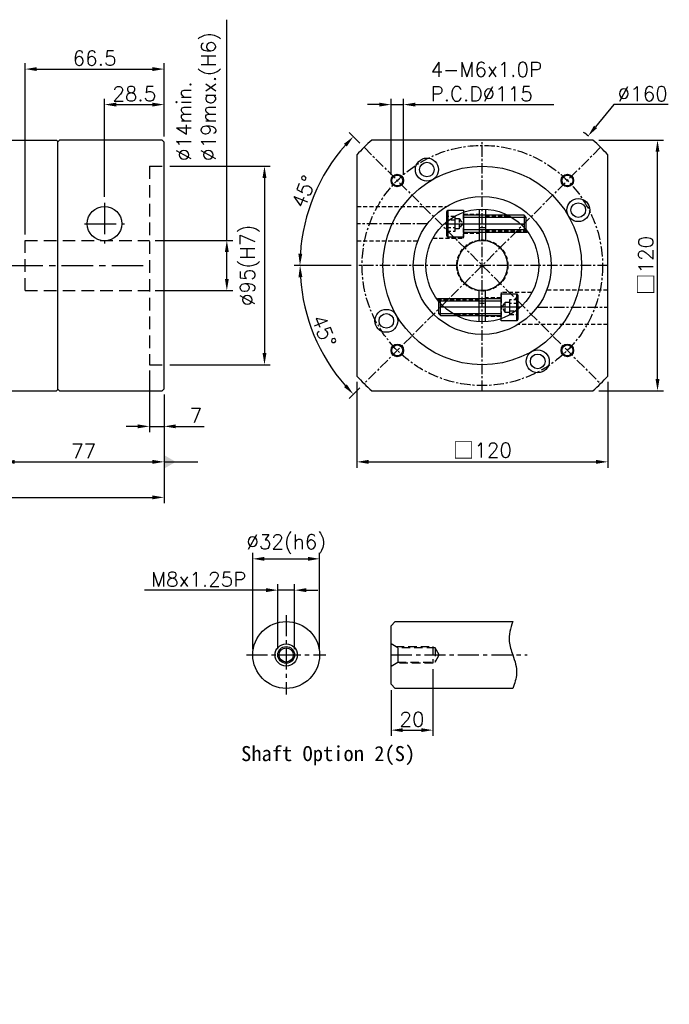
# Model space of a CAD drawing. Header units: millimetres. Extents: x -276 to 775, y -19 to 605.
# Tile 2 of 2: x 104 to 415, y 134 to 605. Entities that reach past the tile are written whole.
import ezdxf

# ---------------------------------------------------------------- set-up
doc = ezdxf.new("R2010")
doc.units = ezdxf.units.MM
doc.header["$LTSCALE"] = 4
doc.linetypes.add('CENTER', pattern=[2, 1.25, -0.25, 0.25, -0.25])
doc.linetypes.add('DASHED', pattern=[0.75, 0.5, -0.25])
for name, color, linetype in [('DIM', 6, 'Continuous'), ('M8x30L', 7, 'Continuous'), ('MF120X1-010', 7, 'Continuous'), ('MF120X1-011', 7, 'Continuous'), ('MF120X1-012', 7, 'Continuous'), ('MF120X1-211', 7, 'Continuous'), ('MF120X1-212', 7, 'Continuous'), ('MF120X1-511', 7, 'Continuous'), ('圖框', 7, 'Continuous')]:
    doc.layers.add(name, color=color, linetype=linetype)
doc.styles.get("Standard").update_dxf_attribs({"font": 'romans.shx'})
doc.dimstyles.new('R', dxfattribs={"dimscale": 2.8, "dimtxt": 2.5, "dimasz": 2, "dimexe": 1, "dimexo": 1, "dimgap": 0.6, "dimtad": 1, "dimtoh": 1, "dimdec": 4, "dimdsep": 46, "dimtxsty": 'Standard', "dimcen": 0.5, "dimdle": 1, "dimclrt": 7, "dimadec": 4, "dimazin": 2, "dimtfac": 1, "dimtdec": 4, "dimtofl": 0, "dimtmove": 0, "dimatfit": 3, "dimfxl": 0, "dimtolj": 1, "dimarcsym": 0})
doc.dimstyles.get("Standard").update_dxf_attribs({"dimscale": 2.8, "dimtxt": 2.5, "dimasz": 2, "dimexe": 1, "dimexo": 1, "dimgap": 0.6, "dimtad": 1, "dimdec": 4, "dimdsep": 46, "dimtxsty": 'Standard', "dimcen": 0.5, "dimdle": 1, "dimclrt": 7, "dimadec": 4, "dimazin": 2, "dimtfac": 1, "dimtdec": 4, "dimtofl": 0, "dimtmove": 0, "dimatfit": 3, "dimfxl": 0, "dimtolj": 1, "dimarcsym": 0})

# ---------------------------------------------------------------- blocks, each defined once
blk = doc.blocks.new('*D27')
at = {"layer": 'Defpoints', "color": 0, "ltscale": 2}
for p in [(381.9, 544.18), (265.34, 487.61), (385.34, 487.61), (241.14, 465.05), (268.77, 431.04)]:
    blk.add_point(p, dxfattribs=at)
at = {"layer": '圖框', "color": 0, "lineweight": -2, "ltscale": 2}
for p, q in [((262.54, 487.61), (235.37, 487.61)), ((266.79, 429.06), (261.72, 423.99))]:
    blk.add_line(p, q, dxfattribs=at)
blk.add_arc((325.34, 487.61), 87.16, 183.6818, 221.3182, dxfattribs=at)
at = {"layer": '圖框', "color": 0, "ltscale": 2}
for points in [[(237.42, 481.98), (239.29, 482.04), (238.17, 487.61)], [(260.55, 430.7), (259.19, 429.42), (263.7, 425.97)]]:
    blk.add_solid(points, dxfattribs=at)
at = {"layer": '圖框', "color": 7, "ltscale": 2, "insert": (249.59, 456.23), "char_height": 7, "attachment_point": 5, "rotation": 292.5}
blk.add_mtext('\\A1;45°', dxfattribs=at)
blk = doc.blocks.new('*D28')
at = {"layer": 'Defpoints', "color": 0, "ltscale": 2}
for p in [(268.77, 544.18), (249.81, 531.21), (265.34, 487.61), (385.34, 487.61), (381.9, 431.04)]:
    blk.add_point(p, dxfattribs=at)
at = {"layer": '圖框', "color": 0, "lineweight": -2, "ltscale": 2}
for p, q in [((266.79, 546.16), (261.69, 551.26)), ((262.54, 487.61), (235.32, 487.61))]:
    blk.add_line(p, q, dxfattribs=at)
blk.add_arc((325.34, 487.61), 87.21, 138.6796, 176.3204, dxfattribs=at)
at = {"layer": '圖框', "color": 0, "ltscale": 2}
for points in [[(259.15, 545.83), (260.52, 544.55), (263.67, 549.28)], [(239.23, 493.17), (237.37, 493.23), (238.12, 487.61)]]:
    blk.add_solid(points, dxfattribs=at)
at = {"layer": '圖框', "color": 7, "ltscale": 2, "insert": (239.98, 522.96), "char_height": 7, "attachment_point": 5, "rotation": 67.5}
blk.add_mtext('\\A1;45°', dxfattribs=at)
blk = doc.blocks.new('*D14')
at = {"layer": 'Defpoints', "color": 0, "ltscale": 2}
for p in [(287.68, 564.61), (281.68, 528.27), (287.68, 528.27)]:
    blk.add_point(p, dxfattribs=at)
at = {"layer": '圖框', "color": 0, "lineweight": -2, "ltscale": 2}
for p, q in [((281.68, 531.07), (281.68, 567.41)), ((287.68, 531.07), (287.68, 567.41)), ((276.08, 564.61), (270.48, 564.61)), ((281.68, 564.61), (287.68, 564.61)), ((293.28, 564.61), (359.57, 564.61))]:
    blk.add_line(p, q, dxfattribs=at)
at = {"layer": '圖框', "color": 0, "ltscale": 2}
for points in [[(276.08, 565.54), (276.08, 563.67), (281.68, 564.61)], [(293.28, 565.54), (293.28, 563.67), (287.68, 564.61)]]:
    blk.add_solid(points, dxfattribs=at)
at = {"layer": '圖框', "color": 7, "ltscale": 2, "insert": (300.56, 584.95), "char_height": 7, "attachment_point": 1}
blk.add_mtext('\\A1;4-M6x1.0P\\PP.C.D%%C115', dxfattribs=at)
blk = doc.blocks.new('*D29')
at = {"layer": 'Defpoints', "color": 0, "ltscale": 2}
for p in [(375.92, 549.59), (274.75, 425.63)]:
    blk.add_point(p, dxfattribs=at)
at = {"layer": '圖框', "color": 0, "lineweight": -2, "ltscale": 2}
for p, q in [((388.17, 564.61), (379.46, 553.93)), ((414.19, 564.61), (388.17, 564.61)), ((323.94, 487.61), (326.74, 487.61)), ((325.34, 486.21), (325.34, 489.01))]:
    blk.add_line(p, q, dxfattribs=at)
blk.add_arc((325.34, 487.61), 80, 50.5957, 52.7882, dxfattribs=at)
at = {"layer": '圖框', "color": 0, "ltscale": 2}
blk.add_solid([(378.73, 554.52), (380.18, 553.34), (375.92, 549.59)], dxfattribs=at)
at = {"layer": '圖框', "color": 7, "ltscale": 2, "insert": (402.02, 569.79), "char_height": 7, "attachment_point": 5}
blk.add_mtext('\\A1;∅160', dxfattribs=at)
blk = doc.blocks.new('六角承窩頭螺栓M8X30L')
at = {"color": 0}
for p, q in [((-7.5, 6.5), (-7.5, -6.5)), ((30, 3), (0, 3)), ((29, 4), (29, -4)), ((30, -3), (0, -3))]:
    blk.add_line(p, q, dxfattribs=at)
at = {"color": 0, "linetype": 'CENTER'}
blk.add_line((-8, 0), (30, 0), dxfattribs=at)
at = {"color": 0}
blk.add_lwpolyline([(-7.5, -6.5), (-8, -5.63), (-8, 5.63), (-7.5, 6.5), (0, 6.5), (0, -6.5)], close=True, dxfattribs=at)
at = {"color": 0, "linetype": 'DASHED'}
for points in [[(-8, 3.5), (-8, -3.5), (-4, -3.5), (-4, 3.5)], [(-8, 1.75), (-8, -1.75), (-4, -1.75), (-4, 1.75)], [(-4, -2.5), (-4, 2.5), (-2, 2.5), (-2, -2.5)]]:
    blk.add_lwpolyline(points, close=True, dxfattribs=at)
blk.add_lwpolyline([(-2, 2.5), (-0.56, 0), (-2, -2.5)], dxfattribs=at)
at = {"color": 0}
blk.add_lwpolyline([(0, -4.6, -0.414214), (0.6, -4), (29, -4), (30, -3), (30, 3), (29, 4), (0.6, 4, -0.414214), (0, 4.6)], format="xyb", dxfattribs=at)
blk = doc.blocks.new('*D16')
at = {"layer": 'Defpoints', "color": 0, "ltscale": 2}
for p in [(166.16, 440.11), (173.16, 428.61), (173.16, 410.61)]:
    blk.add_point(p, dxfattribs=at)
at = {"layer": '圖框', "color": 0, "lineweight": -2, "ltscale": 2}
for p, q in [((166.16, 437.31), (166.16, 407.81)), ((173.16, 425.81), (173.16, 407.81)), ((160.56, 410.61), (154.96, 410.61)), ((166.16, 410.61), (173.16, 410.61)), ((178.76, 410.61), (192.39, 410.61))]:
    blk.add_line(p, q, dxfattribs=at)
at = {"layer": '圖框', "color": 0, "ltscale": 2}
for points in [[(160.56, 411.54), (160.56, 409.67), (166.16, 410.61)], [(178.76, 411.54), (178.76, 409.67), (173.16, 410.61)]]:
    blk.add_solid(points, dxfattribs=at)
at = {"layer": '圖框', "color": 7, "ltscale": 2, "insert": (188.37, 415.79), "char_height": 7, "attachment_point": 5}
blk.add_mtext('\\A1;7', dxfattribs=at)
blk = doc.blocks.new('*D19')
at = {"layer": 'Defpoints', "color": 0, "ltscale": 2}
for p in [(96.16, 428.61), (173.16, 428.61), (173.16, 393.61)]:
    blk.add_point(p, dxfattribs=at)
at = {"layer": '圖框', "color": 0, "lineweight": -2, "ltscale": 2}
for p, q in [((96.16, 425.81), (96.16, 390.81)), ((173.16, 425.81), (173.16, 390.81)), ((101.76, 393.61), (167.56, 393.61))]:
    blk.add_line(p, q, dxfattribs=at)
at = {"layer": '圖框', "color": 0, "ltscale": 2}
for points in [[(101.76, 394.54), (101.76, 392.67), (96.16, 393.61)], [(167.56, 394.54), (167.56, 392.67), (173.16, 393.61)]]:
    blk.add_solid(points, dxfattribs=at)
at = {"layer": '圖框', "color": 7, "ltscale": 2, "insert": (134.66, 398.79), "char_height": 7, "attachment_point": 5}
blk.add_mtext('\\A1;77', dxfattribs=at)
blk = doc.blocks.new('*D20')
at = {"layer": 'Defpoints', "color": 0, "ltscale": 2}
for p in [(173.16, 564.61), (173.16, 546.61), (144.66, 517.61)]:
    blk.add_point(p, dxfattribs=at)
at = {"layer": '圖框', "color": 0, "lineweight": -2, "ltscale": 2}
for p, q in [((144.66, 520.41), (144.66, 567.41)), ((173.16, 549.41), (173.16, 567.41)), ((150.26, 564.61), (167.56, 564.61))]:
    blk.add_line(p, q, dxfattribs=at)
at = {"layer": '圖框', "color": 0, "ltscale": 2}
for points in [[(150.26, 565.54), (150.26, 563.67), (144.66, 564.61)], [(167.56, 565.54), (167.56, 563.67), (173.16, 564.61)]]:
    blk.add_solid(points, dxfattribs=at)
at = {"layer": '圖框', "color": 7, "ltscale": 2, "insert": (158.91, 569.79), "char_height": 7, "attachment_point": 5}
blk.add_mtext('\\A1;28.5', dxfattribs=at)
blk = doc.blocks.new('*D21')
at = {"layer": 'Defpoints', "color": 0, "ltscale": 2}
for p in [(173.16, 581.61), (173.16, 546.61), (106.66, 499.61)]:
    blk.add_point(p, dxfattribs=at)
at = {"layer": '圖框', "color": 0, "lineweight": -2, "ltscale": 2}
for p, q in [((106.66, 502.41), (106.66, 584.41)), ((173.16, 549.41), (173.16, 584.41)), ((112.26, 581.61), (167.56, 581.61))]:
    blk.add_line(p, q, dxfattribs=at)
at = {"layer": '圖框', "color": 0, "ltscale": 2}
for points in [[(112.26, 582.54), (112.26, 580.67), (106.66, 581.61)], [(167.56, 582.54), (167.56, 580.67), (173.16, 581.61)]]:
    blk.add_solid(points, dxfattribs=at)
at = {"layer": '圖框', "color": 7, "ltscale": 2, "insert": (139.91, 586.79), "char_height": 7, "attachment_point": 5}
blk.add_mtext('\\A1;66.5', dxfattribs=at)
blk = doc.blocks.new('*D12')
at = {"layer": 'Defpoints', "color": 0, "ltscale": 2}
for p in [(166.16, 499.61), (166.16, 475.61), (203.16, 475.61)]:
    blk.add_point(p, dxfattribs=at)
at = {"layer": '圖框', "color": 0, "lineweight": -2, "ltscale": 2}
for p, q in [((203.16, 499.61), (203.16, 605.25)), ((168.96, 499.61), (205.96, 499.61)), ((203.16, 481.21), (203.16, 494.01)), ((168.96, 475.61), (205.96, 475.61))]:
    blk.add_line(p, q, dxfattribs=at)
at = {"layer": '圖框', "color": 0, "ltscale": 2}
for points in [[(202.23, 494.01), (204.09, 494.01), (203.16, 499.61)], [(202.23, 481.21), (204.09, 481.21), (203.16, 475.61)]]:
    blk.add_solid(points, dxfattribs=at)
at = {"layer": '圖框', "color": 7, "ltscale": 2, "insert": (179.15, 537.57), "char_height": 7, "attachment_point": 1, "rotation": 90}
blk.add_mtext('\\A1;%%C14min.\\P%%C19max.(H6)', dxfattribs=at)
blk = doc.blocks.new('*D22')
at = {"layer": 'Defpoints', "color": 0, "ltscale": 2}
for p in [(173.16, 535.11), (173.16, 440.11), (221.16, 440.11)]:
    blk.add_point(p, dxfattribs=at)
at = {"layer": '圖框', "color": 0, "lineweight": -2, "ltscale": 2}
for p, q in [((175.96, 535.11), (223.96, 535.11)), ((221.16, 529.51), (221.16, 445.71)), ((175.96, 440.11), (223.96, 440.11))]:
    blk.add_line(p, q, dxfattribs=at)
at = {"layer": '圖框', "color": 0, "ltscale": 2}
for points in [[(220.23, 529.51), (222.09, 529.51), (221.16, 535.11)], [(220.23, 445.71), (222.09, 445.71), (221.16, 440.11)]]:
    blk.add_solid(points, dxfattribs=at)
at = {"layer": '圖框', "color": 7, "ltscale": 2, "insert": (214.15, 487.68), "char_height": 7, "attachment_point": 5, "rotation": 90}
blk.add_mtext('\\A1;%%c95(H7)', dxfattribs=at)
blk = doc.blocks.new('*D23')
at = {"layer": 'Defpoints', "color": 0, "ltscale": 2}
for p in [(-43.84, 473.61), (173.16, 428.61), (173.16, 376.61)]:
    blk.add_point(p, dxfattribs=at)
at = {"layer": '圖框', "color": 0, "lineweight": -2, "ltscale": 2}
for p, q in [((-43.84, 470.81), (-43.84, 373.81)), ((173.16, 425.81), (173.16, 373.81)), ((-38.24, 376.61), (167.56, 376.61))]:
    blk.add_line(p, q, dxfattribs=at)
at = {"layer": '圖框', "color": 0, "ltscale": 2}
for points in [[(-38.24, 377.54), (-38.24, 375.67), (-43.84, 376.61)], [(167.56, 377.54), (167.56, 375.67), (173.16, 376.61)]]:
    blk.add_solid(points, dxfattribs=at)
at = {"layer": '圖框', "color": 7, "ltscale": 2, "insert": (64.66, 381.79), "char_height": 7, "attachment_point": 5}
blk.add_mtext('\\A1;217', dxfattribs=at)
blk = doc.blocks.new('*D34')
at = {"color": 0, "lineweight": -2}
for p, q in [((265.34, 431.89), (265.34, 390.81)), ((385.34, 431.89), (385.34, 390.81)), ((270.94, 393.61), (379.74, 393.61))]:
    blk.add_line(p, q, dxfattribs=at)
at = {"color": 0}
for points in [[(270.94, 394.54), (270.94, 392.67), (265.34, 393.61)], [(379.74, 394.54), (379.74, 392.67), (385.34, 393.61)]]:
    blk.add_solid(points, dxfattribs=at)
at = {"layer": 'Defpoints', "color": 0}
for p in [(265.34, 434.69), (385.34, 434.69), (385.34, 393.61)]:
    blk.add_point(p, dxfattribs=at)
at = {"color": 7, "insert": (325.34, 399.08), "char_height": 7, "attachment_point": 5}
blk.add_mtext('\\A1;{\\fPMingLiU|b0|i0|c136|p18;\\H1.083x;\\C0;□}120', dxfattribs=at)
blk = doc.blocks.new('A$C1D0D58DF')
at = {"color": 0}
for p, q in [((10, 119), (10, 1)), ((31, 3), (31, 16.2))]:
    blk.add_line(p, q, dxfattribs=at)
at = {"layer": 'MF120X1-010'}
for p, q in [((10, 119), (11, 120)), ((24, 120), (11, 120)), ((25, 119), (24, 120)), ((25, 119), (25, 1)), ((25, 118), (30.8, 118)), ((30.8, 118), (25, 118)), ((30.8, 118), (31, 117.8)), ((31, 117.8), (30.8, 118)), ((0, 114), (1, 115)), ((0, 60), (0, 114)), ((1, 115), (10, 115)), ((31, 117.8), (31, 103.8)), ((0, 6), (0, 60)), ((0, 6), (1, 5)), ((10, 5), (1, 5)), ((10, 1), (11, 0)), ((25, 1), (24, 0)), ((30, 2), (25, 2)), ((31, 3), (30, 2)), ((24, 0), (11, 0))]:
    blk.add_line(p, q, dxfattribs=at)
at = {"layer": 'MF120X1-011'}
for p, q in [((31, 117.5), (31.5, 118)), ((31.5, 118), (31, 117.5)), ((80, 118), (31.5, 118)), ((80, 118), (80.5, 117.5)), ((31, 117.5), (31, 2.5)), ((31, 117.5), (31, 2.5)), ((80.5, 2.5), (80.5, 117.5)), ((31, 2.5), (31.5, 2)), ((31.5, 2), (31, 2.5)), ((31.5, 2), (80, 2)), ((80, 2), (80.5, 2.5))]:
    blk.add_line(p, q, dxfattribs=at)
at = {"layer": 'MF120X1-211'}
for p, q in [((80.5, 119.5), (81, 120)), ((80.5, 107.5), (80.5, 119.5)), ((81, 120), (106, 120)), ((106, 120), (106.5, 119.5)), ((106.5, 119.5), (106.5, 0.5)), ((80.5, 0.5), (80.5, 12.5)), ((80.5, 0.5), (81, 0)), ((106, 0), (106.5, 0.5)), ((81, 0), (106, 0))]:
    blk.add_line(p, q, dxfattribs=at)
blk = doc.blocks.new('A$C37CE3D46')
at = {"color": 0}
blk.add_blockref('A$C1D0D58DF', (0, 0), dxfattribs=at)
blk = doc.blocks.new('*D43')
at = {"color": 0, "lineweight": -2}
for p, q in [((381.05, 547.61), (411.93, 547.61)), ((409.13, 433.21), (409.13, 542.01)), ((381.05, 427.61), (411.93, 427.61))]:
    blk.add_line(p, q, dxfattribs=at)
at = {"color": 0}
for points in [[(408.2, 542.01), (410.06, 542.01), (409.13, 547.61)], [(408.2, 433.21), (410.06, 433.21), (409.13, 427.61)]]:
    blk.add_solid(points, dxfattribs=at)
at = {"layer": 'Defpoints', "color": 0}
for p in [(378.25, 547.61), (409.13, 547.61), (378.25, 427.61)]:
    blk.add_point(p, dxfattribs=at)
at = {"color": 7, "insert": (403.66, 487.61), "char_height": 7, "attachment_point": 5, "rotation": 90}
blk.add_mtext('\\A1;{\\fPMingLiU|b0|i0|c136|p18;\\H1.083x;\\C0;□}120', dxfattribs=at)
blk = doc.blocks.new('*D51')
at = {"layer": 'Defpoints', "color": 0, "ltscale": 2}
for p in [(247.54, 347.2), (215.54, 301.2), (247.54, 301.2)]:
    blk.add_point(p, dxfattribs=at)
at = {"layer": '圖框', "color": 0, "lineweight": -2, "ltscale": 2}
for p, q in [((215.54, 304), (215.54, 350)), ((247.54, 304), (247.54, 350)), ((221.14, 347.2), (241.94, 347.2))]:
    blk.add_line(p, q, dxfattribs=at)
at = {"layer": '圖框', "color": 0, "ltscale": 2}
for points in [[(221.14, 348.14), (221.14, 346.27), (215.54, 347.2)], [(241.94, 348.14), (241.94, 346.27), (247.54, 347.2)]]:
    blk.add_solid(points, dxfattribs=at)
at = {"layer": '圖框', "color": 7, "ltscale": 2, "insert": (231.54, 354.22), "char_height": 7, "attachment_point": 5}
blk.add_mtext('\\A1;%%C32(h6)', dxfattribs=at)
blk = doc.blocks.new('*D52')
at = {"layer": 'Defpoints', "color": 0, "ltscale": 2}
for p in [(235.54, 332.2), (227.54, 301.2), (235.54, 301.2)]:
    blk.add_point(p, dxfattribs=at)
at = {"layer": '圖框', "color": 0, "lineweight": -2, "ltscale": 2}
for p, q in [((227.54, 304), (227.54, 335)), ((235.54, 304), (235.54, 335)), ((221.94, 332.2), (163.86, 332.2)), ((235.54, 332.2), (227.54, 332.2)), ((241.14, 332.2), (246.74, 332.2))]:
    blk.add_line(p, q, dxfattribs=at)
at = {"layer": '圖框', "color": 0, "ltscale": 2}
for points in [[(221.94, 333.14), (221.94, 331.27), (227.54, 332.2)], [(241.14, 333.14), (241.14, 331.27), (235.54, 332.2)]]:
    blk.add_solid(points, dxfattribs=at)
at = {"layer": '圖框', "color": 7, "ltscale": 2, "insert": (189.71, 337.38), "char_height": 7, "attachment_point": 5}
blk.add_mtext('\\A1;M8x1.25P', dxfattribs=at)
blk = doc.blocks.new('*D53')
at = {"layer": 'Defpoints', "color": 0, "ltscale": 2}
for p in [(301.7, 297.2), (281.7, 287.2), (301.7, 265.2)]:
    blk.add_point(p, dxfattribs=at)
at = {"layer": '圖框', "color": 0, "lineweight": -2, "ltscale": 2}
for p, q in [((301.7, 294.4), (301.7, 262.4)), ((281.7, 284.4), (281.7, 262.4)), ((287.3, 265.2), (296.1, 265.2))]:
    blk.add_line(p, q, dxfattribs=at)
at = {"layer": '圖框', "color": 0, "ltscale": 2}
for points in [[(287.3, 266.14), (287.3, 264.27), (281.7, 265.2)], [(296.1, 266.14), (296.1, 264.27), (301.7, 265.2)]]:
    blk.add_solid(points, dxfattribs=at)
at = {"layer": '圖框', "color": 7, "ltscale": 2, "insert": (291.7, 270.38), "char_height": 7, "attachment_point": 5}
blk.add_mtext('\\A1;20', dxfattribs=at)

msp = doc.modelspace()

# ---------------------------------------------------------------- linework, layer by layer
at = {"color": 0, "ltscale": 3}
for p, q in [((123.16149, 547.60736), (122.16149, 546.60736)), ((172.16149, 547.60736), (123.16149, 547.60736)), ((173.16149, 546.60736), (172.16149, 547.60736)), ((122.16149, 546.60736), (122.16149, 428.60736)), ((122.16149, 546.60736), (122.16149, 525.10736)), ((173.16149, 428.60736), (173.16149, 546.60736)), ((122.16149, 450.10736), (122.16149, 428.60736)), ((122.16149, 428.60736), (123.16149, 427.60736)), ((123.16149, 427.60736), (172.16149, 427.60736)), ((172.16149, 427.60736), (173.16149, 428.60736))]:
    msp.add_line(p, q, dxfattribs=at)
at = {"color": 0, "linetype": 'DASHED', "ltscale": 3}
for p, q in [((166.16149, 535.10736), (166.16149, 440.10736)), ((166.16149, 535.10736), (173.16149, 535.10736)), ((106.66149, 499.60736), (166.16149, 499.60736)), ((106.66149, 475.60736), (106.66149, 499.60736)), ((173.16149, 499.60736), (176.16149, 499.60736)), ((106.66149, 475.60736), (166.16149, 475.60736)), ((173.16149, 475.60736), (176.16149, 475.60736)), ((166.16149, 440.10736), (173.16149, 440.10736))]:
    msp.add_line(p, q, dxfattribs=at)
at = {"color": 0, "linetype": 'CENTER', "ltscale": 3}
for p, q in [((144.66149, 517.60736), (144.66149, 498.10736)), ((135.16149, 507.60736), (154.16149, 507.60736)), ((-43.83851, 487.60736), (166.16149, 487.60736))]:
    msp.add_line(p, q, dxfattribs=at)
at = {"layer": 'MF120X1-012', "color": 0, "linetype": 'CENTER', "ltscale": 2}
for p, q in [((231.5363, 320.20296), (231.5363, 282.20296)), ((212.5363, 301.20296), (250.5363, 301.20296))]:
    msp.add_line(p, q, dxfattribs=at)
at = {"layer": 'MF120X1-012', "color": 0, "ltscale": 2}
for p, q in [((281.69979, 315.20296), (283.69979, 317.20296)), ((283.69979, 317.20296), (339.89979, 317.20296)), ((281.69979, 287.20296), (281.69979, 315.20296)), ((284.99068, 304.60296), (284.99068, 297.80296)), ((283.69979, 285.20296), (281.69979, 287.20296)), ((339.89979, 285.20296), (283.69979, 285.20296))]:
    msp.add_line(p, q, dxfattribs=at)
at = {"layer": 'MF120X1-012', "color": 0, "linetype": 'DASHED', "ltscale": 2}
msp.add_line((302.78876, 304.60296), (302.78876, 297.80296), dxfattribs=at)
for points in [[(281.69979, 295.90296), (284.99068, 297.80296), (302.78876, 297.80296), (304.75175, 301.20296), (302.78876, 304.60296), (284.99068, 304.60296), (281.69979, 306.50296)], [(283.95145, 305.20296), (301.69979, 305.20296), (301.69979, 297.20296), (283.95145, 297.20296)]]:
    msp.add_lwpolyline(points, dxfattribs=at)
at = {"layer": 'MF120X1-012', "color": 0, "ltscale": 2}
for radius in [16, 5.3, 4, 3.4]:
    msp.add_circle((231.5363, 301.20296), radius, dxfattribs=at)
at = {"layer": 'MF120X1-212', "color": 0}
for p, q in [((323.83585, 514.56567), (323.83585, 499.51325)), ((326.83585, 514.56567), (326.83585, 499.51325)), ((323.83585, 460.64906), (323.83585, 475.70148)), ((326.83585, 460.64906), (326.83585, 475.70148))]:
    msp.add_line(p, q, dxfattribs=at)
at = {"layer": 'MF120X1-212', "color": 0, "linetype": 'DASHED'}
for p, q in [((316.33585, 512.10736), (323.83585, 512.10736)), ((326.83585, 511.60736), (337.70516, 511.60736)), ((326.83585, 511.00736), (338.80581, 511.00736)), ((316.33585, 503.10736), (323.83585, 503.10736)), ((326.83585, 504.20736), (346.62998, 504.20736)), ((326.83585, 503.60736), (347.08441, 503.60736)), ((323.83585, 471.60736), (303.58728, 471.60736)), ((334.33585, 472.10736), (326.83585, 472.10736)), ((323.83585, 471.00736), (304.04172, 471.00736)), ((323.83585, 464.20736), (311.86588, 464.20736)), ((323.83585, 463.60736), (312.96653, 463.60736)), ((334.33585, 463.10736), (326.83585, 463.10736))]:
    msp.add_line(p, q, dxfattribs=at)
at = {"layer": 'MF120X1-212', "color": 0, "linetype": 'CENTER'}
for p, q in [((307.19749, 507.60736), (343.4742, 507.60736)), ((343.4742, 467.60736), (307.19749, 467.60736))]:
    msp.add_line(p, q, dxfattribs=at)
at = {"layer": 'MF120X1-212', "color": 0, "linetype": 'DASHED'}
for points in [[(301.67153, 500.60736), (316.33585, 500.60736), (316.33585, 513.06321)], [(349.00017, 474.60736), (334.33585, 474.60736), (334.33585, 462.15152)]]:
    msp.add_lwpolyline(points, dxfattribs=at)
at = {"layer": 'MF120X1-212', "color": 0}
for radius in [27, 12]:
    msp.add_circle((325.33585, 487.60736), radius, dxfattribs=at)
at = {"layer": 'MF120X1-212', "color": 0, "linetype": 'DASHED'}
msp.add_circle((325.33585, 487.60736), 12.25, dxfattribs=at)
at = {"layer": 'MF120X1-212', "color": 0}
for start, end in [(85.2198082, 94.7801918), (265.2198082, 274.7801918)]:
    msp.add_arc((325.33585, 487.60736), 18, start, end, dxfattribs=at)
at = {"layer": 'MF120X1-511', "color": 0, "linetype": 'CENTER'}
for p, q in [((325.33585, 427.60736), (325.33585, 547.60736)), ((381.90439, 544.17591), (268.7673, 431.03882)), ((268.7673, 544.17591), (381.90439, 431.03882)), ((299.08704, 507.60736), (265.33585, 507.60736)), ((385.33585, 487.60736), (265.33585, 487.60736)), ((351.58466, 467.60736), (385.33585, 467.60736))]:
    msp.add_line(p, q, dxfattribs=at)
at = {"layer": 'MF120X1-511', "color": 0, "linetype": 'DASHED'}
for p, q in [((265.33585, 515.85736), (308.27896, 515.85736)), ((265.33585, 499.35736), (294.49857, 499.35736)), ((385.33585, 475.85736), (356.17312, 475.85736)), ((385.33585, 459.35736), (342.39274, 459.35736))]:
    msp.add_line(p, q, dxfattribs=at)
at = {"layer": 'MF120X1-511', "color": 0}
msp.add_lwpolyline([(378.25087, 427.60736, 0.031342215), (385.33585, 434.69234), (385.33585, 540.52239, 0.031342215), (378.25087, 547.60736), (272.42082, 547.60736, 0.031342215), (265.33585, 540.52239), (265.33585, 434.69234, 0.031342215), (272.42082, 427.60736)], format="xyb", close=True, dxfattribs=at)
at = {"layer": 'MF120X1-511', "color": 0, "linetype": 'CENTER'}
msp.add_circle((325.33585, 487.60736), 57.5, dxfattribs=at)
at = {"layer": 'MF120X1-511', "color": 0}
for centre, radius in [((298.83585, 533.50671), 5.5), ((325.33585, 487.60736), 47.5), ((298.83585, 533.50671), 3.5), ((284.67721, 528.266), 3), ((284.67721, 528.266), 2.6), ((365.99449, 528.266), 3), ((365.99449, 528.266), 2.6), ((325.33585, 487.60736), 33), ((371.23519, 514.10736), 5.5), ((371.23519, 514.10736), 3.5), ((279.4365, 461.10736), 5.5), ((279.4365, 461.10736), 3.5), ((284.67721, 446.94872), 3), ((284.67721, 446.94872), 2.6), ((365.99449, 446.94872), 3), ((365.99449, 446.94872), 2.6), ((351.83585, 441.70802), 5.5), ((351.83585, 441.70802), 3.5)]:
    msp.add_circle(centre, radius, dxfattribs=at)
at = {"layer": '圖框', "color": 0, "linetype": 'CENTER', "ltscale": 2}
msp.add_line((281.69979, 301.20296), (346.85027, 301.20296), dxfattribs=at)
at = {"layer": '圖框', "color": 0, "ltscale": 2}
msp.add_circle((144.66149, 507.60736), 8.25, dxfattribs=at)
msp.add_spline([(339.89979, 317.20296), (338.17012, 307.64094), (339.89979, 301.20296), (341.74246, 292.31348), (339.89979, 285.20296)], degree=3, dxfattribs=at)

# ---------------------------------------------------------------- block references
msp.add_blockref('A$C37CE3D46', (15.66149, 427.60736))
at = {"layer": 'M8x30L', "color": 0}
msp.add_blockref('六角承窩頭螺栓M8X30L', (316.33585, 507.60736), dxfattribs=at)
at = {"layer": 'M8x30L', "color": 0, "rotation": 180}
msp.add_blockref('六角承窩頭螺栓M8X30L', (334.33585, 467.60736), dxfattribs=at)

# ---------------------------------------------------------------- texts
at = {"color": 0, "insert": (209.97029, 257.58861), "char_height": 7.2, "width": 99.7150159, "attachment_point": 1}
msp.add_mtext('{\\fDFKai-SB|b1|i0|c0|p65;Shaft Option 2(S)}', dxfattribs=at)
at = {"layer": 'DIM', "color": 7, "insert": (116.37101, 133.97787), "char_height": 3.125, "width": 2, "attachment_point": 1}
msp.add_mtext('\\A1;', dxfattribs=at)

# ---------------------------------------------------------------- dimensions: what is measured, and where the dimension line sits
at = {"color": 0}
dim = msp.add_linear_dim(base=(409.13159, 547.60736), p1=(378.25087, 427.60736), p2=(378.25087, 547.60736), angle=90, text='{\\fPMingLiU|b0|i0|c136|p18;\\H1.083x;\\C0;□}<>', dimstyle='Standard', dxfattribs=at)
dim.commit()
dim.dimension.update_dxf_attribs({"geometry": '*D43', "text_midpoint": (409.13159, 487.60736), "dimtype": 160})
dim = msp.add_linear_dim(base=(385.33585, 393.60736), p1=(265.33585, 434.69234), p2=(385.33585, 434.69234), text='{\\fPMingLiU|b0|i0|c136|p18;\\H1.083x;\\C0;□}<>', dimstyle='Standard', dxfattribs=at)
dim.commit()
dim.dimension.update_dxf_attribs({"geometry": '*D34', "text_midpoint": (325.33585, 393.60736), "dimtype": 160})
at = {"layer": '圖框', "color": 0, "ltscale": 2}
for base, p1, p2, text, picture, middle in [((203.16149, 475.60736), (166.16149, 499.60736), (166.16149, 475.60736), '%%C14min.\\P%%C19max.(H6)', '*D12', (203.16149, 570.5673)), ((221.16149, 440.10736), (173.16149, 535.10736), (173.16149, 440.10736), '%%c<>(H7)', '*D22', (221.16149, 487.68368))]:
    dim = msp.add_linear_dim(base=base, p1=p1, p2=p2, angle=90, text=text, dimstyle='Standard', override={"dimtmove": 0}, dxfattribs=at)
    dim.commit()
    dim.dimension.update_dxf_attribs({"geometry": picture, "text_midpoint": middle, "dimtype": 160})
for base, p1, picture, middle in [((173.16149, 581.60736), (106.66149, 499.60736), '*D21', (139.91149, 586.78736)), ((173.16149, 564.60736), (144.66149, 517.60736), '*D20', (158.91149, 569.78736))]:
    dim = msp.add_linear_dim(base=base, p1=p1, p2=(173.16149, 546.60736), dimstyle='Standard', dxfattribs=at)
    dim.commit()
    dim.dimension.update_dxf_attribs({"geometry": picture, "text_midpoint": middle})
dim = msp.add_linear_dim(base=(287.67721, 564.60736), p1=(281.67721, 528.266), p2=(287.67721, 528.266), text='4-M<>x1.0P\\PP.C.D%%C115', dimstyle='Standard', override={"dimtofl": 1}, dxfattribs=at)
dim.commit()
dim.dimension.update_dxf_attribs({"geometry": '*D14', "text_midpoint": (329.22387, 575.6207)})
dim = msp.add_diameter_dim_2p(p1=(274.75496, 425.62693), p2=(375.91674, 549.58779), dimstyle='R', dxfattribs=at)
dim.commit()
dim.dimension.update_dxf_attribs({"geometry": '*D29', "text_midpoint": (402.02055, 564.60736), "dimtype": 163})
for base, line2, picture, middle in [((249.8065, 531.21425), ((268.7673, 544.17591), (381.90439, 431.03882)), '*D28', (239.97513, 522.96493)), ((241.14432, 465.04831), ((381.90439, 544.17591), (268.7673, 431.03882)), '*D27', (249.59484, 456.23441))]:
    dim = msp.add_angular_dim_2l(base=base, line1=((385.33585, 487.60736), (265.33585, 487.60736)), line2=line2, dimstyle='Standard', dxfattribs=at)
    dim.commit()
    dim.dimension.update_dxf_attribs({"geometry": picture, "text_midpoint": middle})
for base, p1, p2, picture, middle in [((173.16149, 376.60736), (-43.83851, 473.60736), (173.16149, 428.60736), '*D23', (64.66149, 376.60736)), ((301.69979, 265.20296), (281.69979, 287.20296), (301.69979, 297.20296), '*D53', (291.69979, 265.20296))]:
    dim = msp.add_linear_dim(base=base, p1=p1, p2=p2, dimstyle='Standard', dxfattribs=at)
    dim.commit()
    dim.dimension.update_dxf_attribs({"geometry": picture, "text_midpoint": middle, "dimtype": 160})
dim = msp.add_linear_dim(base=(173.16149, 410.60736), p1=(166.16149, 440.10736), p2=(173.16149, 428.60736), dimstyle='Standard', override={"dimtofl": 1, "dimtmove": 0}, dxfattribs=at)
dim.commit()
dim.dimension.update_dxf_attribs({"geometry": '*D16', "text_midpoint": (188.37482, 415.78736)})
dim = msp.add_linear_dim(base=(173.16149, 393.60736), p1=(96.16149, 428.60736), p2=(173.16149, 428.60736), dimstyle='Standard', override={"dimtmove": 0}, dxfattribs=at)
dim.commit()
dim.dimension.update_dxf_attribs({"geometry": '*D19', "text_midpoint": (134.66149, 393.60736), "dimtype": 160})
for base, p1, p2, text, override, picture, middle in [((247.5363, 347.20296), (215.5363, 301.20296), (247.5363, 301.20296), '%%C<>(h6)', {"dimtmove": 0}, '*D51', (231.5363, 347.20296)), ((235.5363, 332.20296), (227.5363, 301.20296), (235.5363, 301.20296), 'M<>x1.25P', {"dimtofl": 1, "dimtmove": 0}, '*D52', (189.70527, 332.20296))]:
    dim = msp.add_linear_dim(base=base, p1=p1, p2=p2, text=text, dimstyle='Standard', override=override, dxfattribs=at)
    dim.commit()
    dim.dimension.update_dxf_attribs({"geometry": picture, "text_midpoint": middle, "dimtype": 160})

# ---------------------------------------------------------------- leaders
msp.add_leader([(173.16149, 393.60736), (189.34886, 393.60736)], dimstyle='Standard', override={"dimldrblk": 'DatumFilled'}, dxfattribs=at)

doc.saveas('drawing.dxf')
